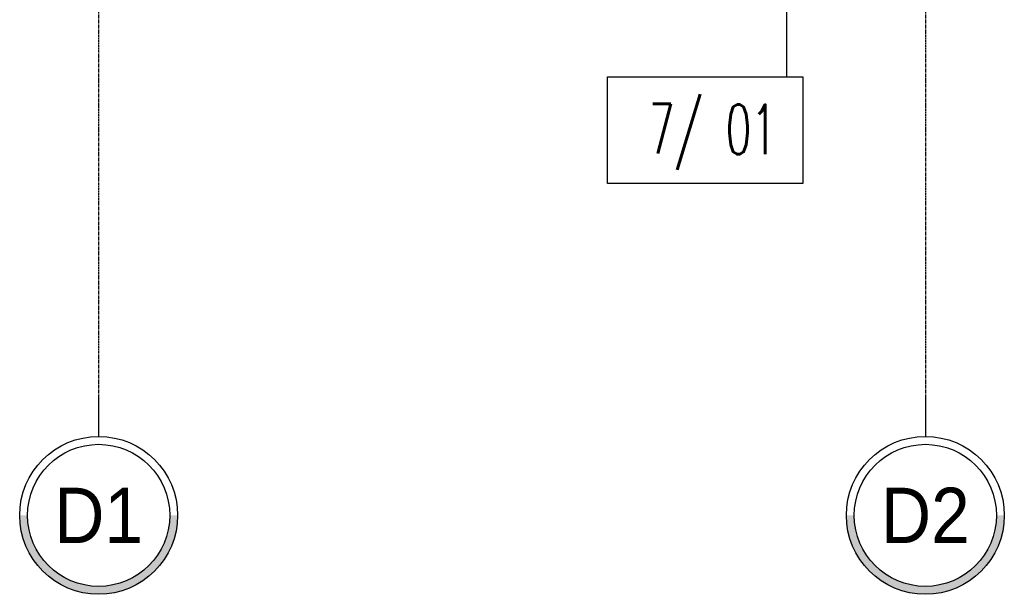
# Model space of a CAD drawing. Extents: x -7228 to 74941, y -112898 to 85621.
# Tile 218 of 256: x 50902 to 51301, y -18206 to -17973. Entities that reach past the tile are written whole.
import ezdxf
from ezdxf.enums import TextEntityAlignment as Align

# ---------------------------------------------------------------- set-up
doc = ezdxf.new("R2010")
doc.units = 0
doc.linetypes.add('CENTER', pattern=[2, 1.25, -0.25, 0.25, -0.25])
doc.layers.get('0').update_dxf_attribs({"color": 101, "linetype": 'CONTINUOUS'})
for name, color, linetype in [('Opis-pom', 6, 'CONTINUOUS'), ('Opis_pom_ramka', 6, 'CONTINUOUS'), ('Os-osie glowne', 1, 'CENTER'), ('Os-osie-opis', 16, 'CONTINUOUS')]:
    doc.layers.add(name, color=color, linetype=linetype)
doc.styles.add('dwg_opis duży', font='ARIAL.TTF', dxfattribs={"width": 0.9})
doc.styles.add('KA wymiar', font='romans.shx', dxfattribs={"width": 0.6})

# ---------------------------------------------------------------- blocks, each defined once
blk = doc.blocks.new('_opis_osi_liczbowy')
blk.add_hatch(color=256).paths.add_polyline_path([(32, 32), (32, 28.8, -1), (32, -28.8), (32, -32, 1)])
for radius in [32, 28.8]:
    blk.add_circle((32, 0), radius)
at = {"style": 'dwg_opis duży', "width": 0.9}
blk.add_attdef('AXNAMEH', text='', height=22.4, rotation=90, dxfattribs=at).set_placement((32, 0), align=Align.MIDDLE_CENTER)
blk = doc.blocks.new('_opis_pom_metka')
at = {"layer": 'Opis_pom_ramka'}
blk.add_lwpolyline([(-33.13, 0), (32.87, 0), (32.87, -36), (-33.13, -36)], close=True, dxfattribs=at)
at = {"style": 'KA wymiar', "width": 0.6}
blk.add_attdef('KO/', text='', height=16.8, dxfattribs=at).set_placement((3.45, -25.87), align=Align.RIGHT)
blk.add_attdef('NR', (3.8, -26.16), '', height=16.8, dxfattribs=at)

msp = doc.modelspace()

# ---------------------------------------------------------------- linework, layer by layer
at = {"layer": 'Opis-pom'}
msp.add_lwpolyline([(51212.369, -17996.057), (51212.369, -17894.034)], dxfattribs=at)
at = {"layer": 'Os-osie glowne'}
for points in [[(50933.547, -16562.917), (50933.547, -18125.809)], [(51268.547, -16562.917), (51268.547, -18125.809)]]:
    msp.add_lwpolyline(points, dxfattribs=at)
at = {"layer": 'Os-osie-opis'}
for points in [[(50933.547, -18125.809), (50933.547, -18141.809)], [(51268.547, -18125.809), (51268.547, -18141.809)]]:
    msp.add_lwpolyline(points, dxfattribs=at)

# ---------------------------------------------------------------- block references
at = {"layer": 'Opis-pom'}
ref = msp.add_blockref('_opis_pom_metka', (51179.497, -17996.057), dxfattribs=dict(at, xscale=1.2, yscale=1.2, zscale=1.2))
ref.add_attrib('KO/', '7/', dxfattribs={"layer": '0', "height": 20.16, "style": 'KA wymiar', "width": 0.6}).set_placement((51178.329, -18027.098), align=Align.RIGHT)
ref.add_attrib('NR', '01', (51187.607, -18027.454), dxfattribs={"layer": '0', "height": 20.16, "style": 'KA wymiar', "width": 0.6})
at = {"layer": 'Os-osie-opis', "rotation": 270}
for p, values in [((50933.547, -18141.809), {'AXNAMEH': 'D1'}), ((51268.547, -18141.809), {'AXNAMEH': 'D2'})]:
    msp.add_blockref('_opis_osi_liczbowy', p, dxfattribs=at).add_auto_attribs(values)

doc.saveas('drawing.dxf')
